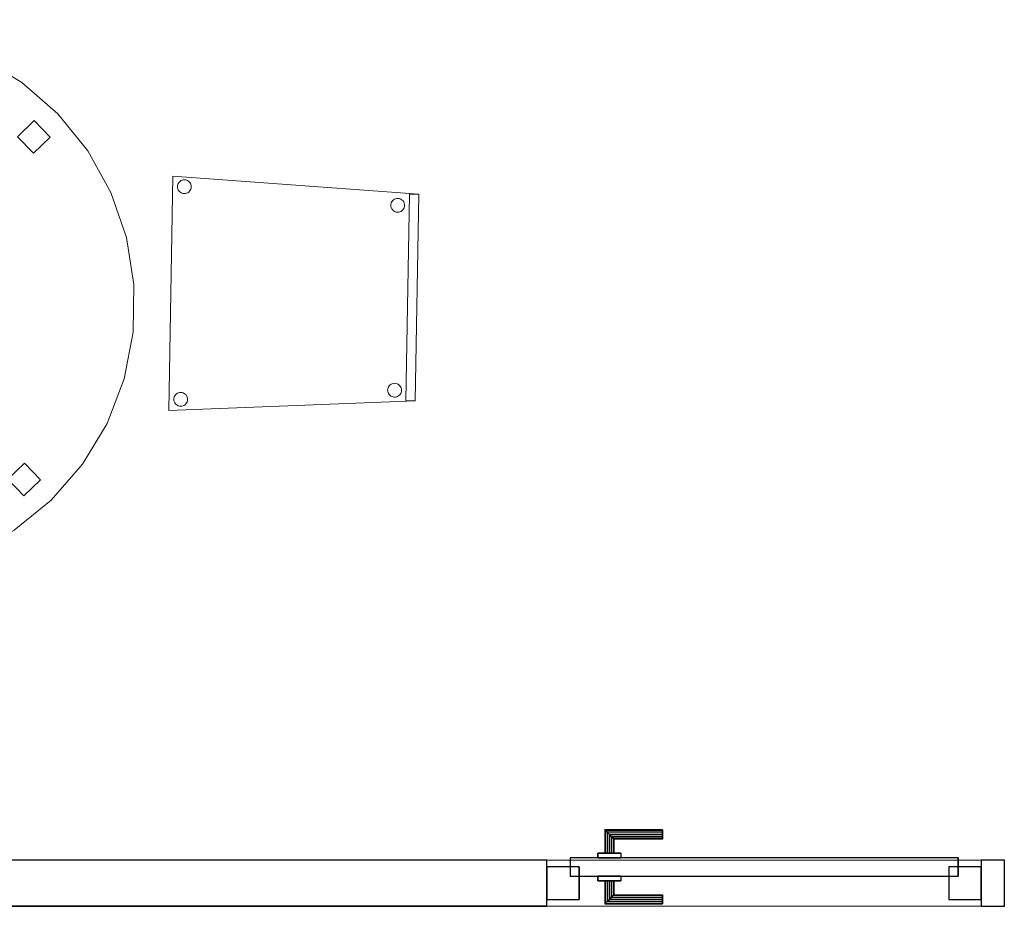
# Model space of a CAD drawing. Header units: metres. Extents: x 397.7 to 427.5, y 12.7 to 28.4.
# Tile 7 of 79: x 402.2 to 404.3, y 23.4 to 25.3. Entities that reach past the tile are written whole.
import ezdxf

# ---------------------------------------------------------------- set-up
doc = ezdxf.new("R2010")
doc.units = ezdxf.units.M
doc.layers.add('01_CARPINTERIA', color=5, linetype='Continuous', lineweight=25, true_color=0x0000ff)
for name, color, linetype, lineweight in [('02_MOBILIARIO', 7, 'Continuous', 18), ('A-DETL-____-MBND', 7, 'Continuous', 18), ('A-GENM-____-OTLN', 7, 'Continuous', 18), ('A-WALL-____-MCUT', 7, 'Continuous', 25), ('A-WALL-____-OTLN', 7, 'Continuous', 25)]:
    doc.layers.add(name, color=color, linetype=linetype, lineweight=lineweight)

# ---------------------------------------------------------------- blocks, each defined once
blk = doc.blocks.new('Family - LONDR55-XX_ZZ-ARQ-CAA-M3D-Londres55-152886-05_TEL_P2')
at = {"layer": 'A-DETL-____-MBND', "color": 253, "true_color": 0xaaaaaa}
for p, q in [((0.389, 1.1468), (0.4885, 1.1734)), ((0.4885, 1.1734), (0.389, 1.1468)), ((0.4885, 1.1734), (0.5912, 1.1824)), ((0.5912, 1.1824), (0.4885, 1.1734)), ((0.5912, 1.1824), (0.6939, 1.1734)), ((0.6939, 1.1734), (0.5912, 1.1824)), ((0.6939, 1.1734), (0.7934, 1.1468)), ((0.7934, 1.1468), (0.6939, 1.1734)), ((0.2956, 1.1032), (0.389, 1.1468)), ((0.389, 1.1468), (0.2956, 1.1032)), ((0.5771, 1.0844), (0.5771, 1.1344)), ((0.5771, 1.1344), (0.6271, 1.1344)), ((0.5771, 1.1344), (0.5771, 1.0844)), ((0.6271, 1.1344), (0.5771, 1.1344)), ((0.6271, 1.1344), (0.6271, 1.0844)), ((0.6271, 1.0844), (0.6271, 1.1344)), ((0.7934, 1.1468), (0.8868, 1.1032)), ((0.8868, 1.1032), (0.7934, 1.1468)), ((0.2112, 1.0441), (0.2956, 1.1032)), ((0.2956, 1.1032), (0.2112, 1.0441)), ((0.8868, 1.1032), (0.9712, 1.0441)), ((0.9712, 1.0441), (0.8868, 1.1032)), ((0.6271, 1.0844), (0.5771, 1.0844)), ((0.5771, 1.0844), (0.6271, 1.0844)), ((0.1383, 0.9712), (0.2112, 1.0441)), ((0.2112, 1.0441), (0.1383, 0.9712)), ((0.9712, 1.0441), (1.0441, 0.9712)), ((1.0441, 0.9712), (0.9712, 1.0441)), ((0.0792, 0.8868), (0.1383, 0.9712)), ((0.1383, 0.9712), (0.0792, 0.8868)), ((1.0441, 0.9712), (1.1032, 0.8868)), ((1.1032, 0.8868), (1.0441, 0.9712)), ((0.0357, 0.7934), (0.0792, 0.8868)), ((0.0792, 0.8868), (0.0357, 0.7934)), ((1.1032, 0.8868), (1.1468, 0.7934)), ((1.1468, 0.7934), (1.1032, 0.8868)), ((0.009, 0.6939), (0.0357, 0.7934)), ((0.0357, 0.7934), (0.009, 0.6939)), ((1.1468, 0.7934), (1.1734, 0.6939)), ((1.1734, 0.6939), (1.1468, 0.7934)), ((0, 0.5912), (0.009, 0.6939)), ((0.009, 0.6939), (0, 0.5912)), ((1.1734, 0.6939), (1.1824, 0.5912)), ((1.1824, 0.5912), (1.1734, 0.6939)), ((0.0475, 0.5662), (0.0475, 0.6162)), ((0.0475, 0.6162), (0.0975, 0.6162)), ((0.0475, 0.6162), (0.0475, 0.5662)), ((0.0975, 0.6162), (0.0475, 0.6162)), ((0.0975, 0.6162), (0.0975, 0.5662)), ((0.0975, 0.5662), (0.0975, 0.6162)), ((0.009, 0.4885), (0, 0.5912)), ((0, 0.5912), (0.009, 0.4885)), ((1.0845, 0.5456), (1.0845, 0.5956)), ((1.0845, 0.5956), (1.1345, 0.5956)), ((1.0845, 0.5956), (1.0845, 0.5456)), ((1.1345, 0.5956), (1.0845, 0.5956)), ((1.1345, 0.5956), (1.1345, 0.5456)), ((1.1345, 0.5456), (1.1345, 0.5956)), ((1.1824, 0.5912), (1.1734, 0.4885)), ((1.1734, 0.4885), (1.1824, 0.5912)), ((0.0975, 0.5662), (0.0475, 0.5662)), ((0.0475, 0.5662), (0.0975, 0.5662)), ((1.1345, 0.5456), (1.0845, 0.5456)), ((1.0845, 0.5456), (1.1345, 0.5456)), ((0.0357, 0.389), (0.009, 0.4885)), ((0.009, 0.4885), (0.0357, 0.389)), ((1.1734, 0.4885), (1.1468, 0.389)), ((1.1468, 0.389), (1.1734, 0.4885)), ((0.0792, 0.2956), (0.0357, 0.389)), ((0.0357, 0.389), (0.0792, 0.2956)), ((1.1468, 0.389), (1.1032, 0.2956)), ((1.1032, 0.2956), (1.1468, 0.389)), ((0.1383, 0.2112), (0.0792, 0.2956)), ((0.0792, 0.2956), (0.1383, 0.2112)), ((1.1032, 0.2956), (1.0441, 0.2112)), ((1.0441, 0.2112), (1.1032, 0.2956)), ((0.2112, 0.1383), (0.1383, 0.2112)), ((0.1383, 0.2112), (0.2112, 0.1383)), ((1.0441, 0.2112), (0.9712, 0.1383)), ((0.9712, 0.1383), (1.0441, 0.2112)), ((0.2956, 0.0792), (0.2112, 0.1383)), ((0.2112, 0.1383), (0.2956, 0.0792)), ((0.9712, 0.1383), (0.8868, 0.0792)), ((0.8868, 0.0792), (0.9712, 0.1383)), ((0.5771, 0.0476), (0.5771, 0.0976)), ((0.5771, 0.0976), (0.6271, 0.0976)), ((0.5771, 0.0976), (0.5771, 0.0476)), ((0.6271, 0.0976), (0.5771, 0.0976)), ((0.6271, 0.0976), (0.6271, 0.0476)), ((0.6271, 0.0476), (0.6271, 0.0976)), ((0.389, 0.0357), (0.2956, 0.0792)), ((0.2956, 0.0792), (0.389, 0.0357)), ((0.8868, 0.0792), (0.7934, 0.0357)), ((0.7934, 0.0357), (0.8868, 0.0792)), ((0.6271, 0.0476), (0.5771, 0.0476)), ((0.5771, 0.0476), (0.6271, 0.0476)), ((0.4885, 0.009), (0.389, 0.0357)), ((0.389, 0.0357), (0.4885, 0.009)), ((0.7934, 0.0357), (0.6939, 0.009)), ((0.6939, 0.009), (0.7934, 0.0357)), ((0.5912, 0), (0.4885, 0.009)), ((0.4885, 0.009), (0.5912, 0)), ((0.6939, 0.009), (0.5912, 0)), ((0.5912, 0), (0.6939, 0.009))]:
    blk.add_line(p, q, dxfattribs=at)
blk = doc.blocks.new('Family - Taula redona 1_2m-152887-05_TEL_P2')
blk.add_blockref('Family - LONDR55-XX_ZZ-ARQ-CAA-M3D-Londres55-152886-05_TEL_P2', (0, 0))
blk = doc.blocks.new('Family - Mampara P2-152911-05_TEL_P2')
at = {"layer": 'A-WALL-____-MCUT', "color": 253, "true_color": 0xaaaaaa}
for p, q in [((0.0198, 0.1), (0, 0)), ((3.0093, 0.1), (0.0198, 0.1)), ((3.0093, 0), (3.0093, 0.1)), ((3.9493, 0.1), (3.9493, 0)), ((3.9993, 0.1), (3.9493, 0.1)), ((3.9993, 0), (3.9993, 0.1)), ((0, 0), (3.0093, 0)), ((3.9493, 0), (3.9993, 0))]:
    blk.add_line(p, q, dxfattribs=at)
at = {"layer": 'A-WALL-____-OTLN', "color": 253, "true_color": 0xaaaaaa}
for p, q in [((0, 0), (0.0198, 0.1)), ((3.0093, 0.1), (0.0198, 0.1)), ((3.0093, 0), (3.0093, 0.1)), ((3.9493, 0.1), (3.9493, 0)), ((3.9993, 0.1), (3.9493, 0.1)), ((3.9993, 0), (3.9993, 0.1)), ((3.0093, 0), (0, 0)), ((3.9493, 0), (3.9993, 0))]:
    blk.add_line(p, q, dxfattribs=at)
at = {"layer": 'A-WALL-____-OTLN', "color": 253, "lineweight": 18, "true_color": 0xaaaaaa}
blk.add_line((0, 0), (3.9993, 0), dxfattribs=at)
blk = doc.blocks.new('Family - Vano puerta-152913-05_TEL_P2')
at = {"layer": 'A-GENM-____-OTLN', "color": 253, "true_color": 0xaaaaaa}
for p, q in [((404.287, 23.5195), (403.347, 23.5195)), ((403.347, 23.5195), (403.347, 23.4195)), ((403.347, 23.5195), (404.287, 23.5195)), ((403.347, 23.4195), (403.347, 23.5195)), ((404.287, 23.4195), (404.287, 23.5195)), ((404.287, 23.4195), (404.287, 23.5195)), ((403.347, 23.4195), (404.287, 23.4195)), ((404.287, 23.4195), (403.347, 23.4195))]:
    blk.add_line(p, q, dxfattribs=at)
blk = doc.blocks.new('Family - LONDR55-XX_ZZ-ARQ-CAA-M3D-Londres55-153031-05_TEL_P2')
at = {"layer": '01_CARPINTERIA', "color": 161, "true_color": 0xaaaaff}
for p, q in [((0.1263, 0.1487), (0.125, 0.15)), ((0.125, 0.15), (0.125, 0.1)), ((0.125, 0.15), (0.1263, 0.1487)), ((0.25, 0.15), (0.125, 0.15)), ((0.25, 0.1487), (0.25, 0.15)), ((0.25, 0.15), (0.25, 0.1487)), ((0.13, 0.145), (0.1263, 0.1487)), ((0.1263, 0.1487), (0.1263, 0.1)), ((0.1263, 0.1487), (0.1263, 0.1)), ((0.1263, 0.1487), (0.13, 0.145)), ((0.25, 0.1487), (0.1263, 0.1487)), ((0.25, 0.1487), (0.1263, 0.1487)), ((0.135, 0.14), (0.13, 0.145)), ((0.13, 0.145), (0.13, 0.1)), ((0.13, 0.145), (0.13, 0.1)), ((0.13, 0.145), (0.135, 0.14)), ((0.25, 0.145), (0.13, 0.145)), ((0.25, 0.145), (0.13, 0.145)), ((0.135, 0.1), (0.135, 0.14)), ((0.135, 0.14), (0.135, 0.1)), ((0.135, 0.14), (0.14, 0.135)), ((0.14, 0.135), (0.135, 0.14)), ((0.135, 0.14), (0.25, 0.14)), ((0.25, 0.14), (0.135, 0.14)), ((0.14, 0.135), (0.14, 0.1)), ((0.14, 0.135), (0.1437, 0.1313)), ((0.1437, 0.1313), (0.14, 0.135)), ((0.14, 0.135), (0.14, 0.1)), ((0.25, 0.135), (0.14, 0.135)), ((0.25, 0.135), (0.14, 0.135)), ((0.1437, 0.1313), (0.1437, 0.1)), ((0.1437, 0.1313), (0.145, 0.13)), ((0.145, 0.13), (0.1437, 0.1313)), ((0.1437, 0.1313), (0.1437, 0.1)), ((0.25, 0.1313), (0.1437, 0.1313)), ((0.25, 0.1313), (0.1437, 0.1313)), ((0.145, 0.13), (0.145, 0.1)), ((0.25, 0.13), (0.145, 0.13)), ((0.25, 0.145), (0.25, 0.1487)), ((0.25, 0.1487), (0.25, 0.145)), ((0.25, 0.145), (0.25, 0.14)), ((0.25, 0.14), (0.25, 0.145)), ((0.25, 0.14), (0.25, 0.135)), ((0.25, 0.135), (0.25, 0.14)), ((0.25, 0.135), (0.25, 0.1313)), ((0.25, 0.1313), (0.25, 0.135)), ((0.25, 0.1313), (0.25, 0.13)), ((0.25, 0.13), (0.25, 0.1313)), ((0.89, 0.09), (0.05, 0.09)), ((0.05, 0.09), (0.05, 0.05)), ((0.89, 0.09), (0.05, 0.09)), ((0.05, 0.09), (0.05, 0.05)), ((0.16, 0.1), (0.11, 0.1)), ((0.11, 0.1), (0.16, 0.1)), ((0.11, 0.1), (0.11, 0.09)), ((0.11, 0.09), (0.11, 0.1)), ((0.16, 0.09), (0.11, 0.09)), ((0.11, 0.09), (0.16, 0.09)), ((0.1263, 0.1), (0.125, 0.1)), ((0.125, 0.1), (0.1263, 0.1)), ((0.13, 0.1), (0.1263, 0.1)), ((0.1263, 0.1), (0.13, 0.1)), ((0.135, 0.1), (0.13, 0.1)), ((0.13, 0.1), (0.135, 0.1)), ((0.14, 0.1), (0.135, 0.1)), ((0.135, 0.1), (0.14, 0.1)), ((0.14, 0.1), (0.1437, 0.1)), ((0.1437, 0.1), (0.14, 0.1)), ((0.1437, 0.1), (0.145, 0.1)), ((0.145, 0.1), (0.1437, 0.1)), ((0.16, 0.1), (0.16, 0.09)), ((0.16, 0.1), (0.16, 0.09)), ((0.89, 0.05), (0.89, 0.09)), ((0.89, 0.09), (0.89, 0.05)), ((0.07, 0.07), (0, 0.07)), ((0, 0.07), (0, 0)), ((0.07, 0.07), (0, 0.07)), ((0, 0.07), (0, 0)), ((0.07, 0), (0.07, 0.07)), ((0.07, 0.07), (0.07, 0)), ((0.94, 0.07), (0.87, 0.07)), ((0.87, 0.07), (0.87, 0)), ((0.94, 0.07), (0.87, 0.07)), ((0.87, 0.07), (0.87, 0)), ((0.94, 0), (0.94, 0.07)), ((0.94, 0.07), (0.94, 0)), ((0.05, 0.05), (0.89, 0.05)), ((0.05, 0.05), (0.89, 0.05)), ((0.11, 0.05), (0.16, 0.05)), ((0.16, 0.05), (0.11, 0.05)), ((0.11, 0.05), (0.11, 0.04)), ((0.11, 0.04), (0.11, 0.05)), ((0.16, 0.05), (0.16, 0.04)), ((0.16, 0.05), (0.16, 0.04)), ((0.11, 0.04), (0.16, 0.04)), ((0.16, 0.04), (0.11, 0.04)), ((0.1263, 0.04), (0.125, 0.04)), ((0.125, 0.04), (0.1263, 0.04)), ((0.125, 0.04), (0.125, -0.01)), ((0.13, 0.04), (0.1263, 0.04)), ((0.1263, 0.04), (0.13, 0.04)), ((0.1263, 0.04), (0.1263, -0.0087)), ((0.1263, 0.04), (0.1263, -0.0087)), ((0.13, 0.04), (0.135, 0.04)), ((0.135, 0.04), (0.13, 0.04)), ((0.13, 0.04), (0.13, -0.005)), ((0.13, 0.04), (0.13, -0.005)), ((0.135, 0.04), (0.14, 0.04)), ((0.14, 0.04), (0.135, 0.04)), ((0.135, 0), (0.135, 0.04)), ((0.135, 0.04), (0.135, 0)), ((0.14, 0.04), (0.1437, 0.04)), ((0.1437, 0.04), (0.14, 0.04)), ((0.14, 0.04), (0.14, 0.005)), ((0.14, 0.04), (0.14, 0.005)), ((0.1437, 0.04), (0.145, 0.04)), ((0.145, 0.04), (0.1437, 0.04)), ((0.1437, 0.04), (0.1437, 0.0087)), ((0.1437, 0.04), (0.1437, 0.0087)), ((0.145, 0.04), (0.145, 0.01)), ((0, 0), (0.07, 0)), ((0, 0), (0.07, 0)), ((0.135, 0), (0.13, -0.005)), ((0.14, 0.005), (0.135, 0)), ((0.135, 0), (0.14, 0.005)), ((0.25, 0), (0.135, 0)), ((0.135, 0), (0.25, 0)), ((0.1437, 0.0087), (0.14, 0.005)), ((0.14, 0.005), (0.1437, 0.0087)), ((0.14, 0.005), (0.25, 0.005)), ((0.14, 0.005), (0.25, 0.005)), ((0.145, 0.01), (0.1437, 0.0087)), ((0.1437, 0.0087), (0.145, 0.01)), ((0.1437, 0.0087), (0.25, 0.0087)), ((0.1437, 0.0087), (0.25, 0.0087)), ((0.145, 0.01), (0.25, 0.01)), ((0.25, 0.0087), (0.25, 0.01)), ((0.25, 0.01), (0.25, 0.0087)), ((0.25, 0.005), (0.25, 0.0087)), ((0.25, 0.0087), (0.25, 0.005)), ((0.25, 0.005), (0.25, 0)), ((0.25, 0), (0.25, 0.005)), ((0.25, 0), (0.25, -0.005)), ((0.25, -0.005), (0.25, 0)), ((0.87, 0), (0.94, 0)), ((0.87, 0), (0.94, 0)), ((0.125, -0.01), (0.1263, -0.0087)), ((0.1263, -0.0087), (0.125, -0.01)), ((0.125, -0.01), (0.25, -0.01)), ((0.1263, -0.0087), (0.13, -0.005)), ((0.13, -0.005), (0.1263, -0.0087)), ((0.1263, -0.0087), (0.25, -0.0087)), ((0.1263, -0.0087), (0.25, -0.0087)), ((0.13, -0.005), (0.135, 0)), ((0.13, -0.005), (0.25, -0.005)), ((0.13, -0.005), (0.25, -0.005)), ((0.25, -0.005), (0.25, -0.0087)), ((0.25, -0.0087), (0.25, -0.005)), ((0.25, -0.0087), (0.25, -0.01)), ((0.25, -0.01), (0.25, -0.0087))]:
    blk.add_line(p, q, dxfattribs=at)
blk = doc.blocks.new('Family - Porta P2-153032-05_TEL_P2')
blk.add_blockref('Family - LONDR55-XX_ZZ-ARQ-CAA-M3D-Londres55-153031-05_TEL_P2', (0, 0))
blk = doc.blocks.new('Family - Cadira confident_P2-153040-05_TEL_P2')
at = {"layer": 'A-DETL-____-MBND', "color": 253, "true_color": 0xaaaaaa}
for p, q in [((0, 0), (0.0087, 0.5064)), ((0.0087, 0.5064), (0, 0)), ((0.0087, 0.5064), (0.5407, 0.4673)), ((0.5407, 0.4673), (0.0087, 0.5064)), ((0.0194, 0.4891), (0.0206, 0.4914)), ((0.0206, 0.4914), (0.0194, 0.4891)), ((0.0206, 0.4914), (0.0221, 0.4935)), ((0.0221, 0.4935), (0.0206, 0.4914)), ((0.0221, 0.4935), (0.024, 0.4953)), ((0.024, 0.4953), (0.0221, 0.4935)), ((0.024, 0.4953), (0.0261, 0.4968)), ((0.0261, 0.4968), (0.024, 0.4953)), ((0.0261, 0.4968), (0.0285, 0.4978)), ((0.0285, 0.4978), (0.0261, 0.4968)), ((0.0285, 0.4978), (0.031, 0.4985)), ((0.031, 0.4985), (0.0285, 0.4978)), ((0.031, 0.4985), (0.0336, 0.4987)), ((0.0336, 0.4987), (0.031, 0.4985)), ((0.0336, 0.4987), (0.0362, 0.4984)), ((0.0362, 0.4984), (0.0336, 0.4987)), ((0.0362, 0.4984), (0.0387, 0.4977)), ((0.0387, 0.4977), (0.0362, 0.4984)), ((0.0387, 0.4977), (0.0411, 0.4965)), ((0.0411, 0.4965), (0.0387, 0.4977)), ((0.0411, 0.4965), (0.0432, 0.495)), ((0.0432, 0.495), (0.0411, 0.4965)), ((0.0432, 0.495), (0.045, 0.4931)), ((0.045, 0.4931), (0.0432, 0.495)), ((0.045, 0.4931), (0.0464, 0.491)), ((0.0464, 0.491), (0.045, 0.4931)), ((0.0464, 0.491), (0.0475, 0.4886)), ((0.0475, 0.4886), (0.0464, 0.491)), ((0.0184, 0.484), (0.0187, 0.4866)), ((0.0187, 0.4866), (0.0184, 0.484)), ((0.0186, 0.4814), (0.0184, 0.484)), ((0.0184, 0.484), (0.0186, 0.4814)), ((0.0193, 0.4789), (0.0186, 0.4814)), ((0.0186, 0.4814), (0.0193, 0.4789)), ((0.0187, 0.4866), (0.0194, 0.4891)), ((0.0194, 0.4891), (0.0187, 0.4866)), ((0.0203, 0.4765), (0.0193, 0.4789)), ((0.0193, 0.4789), (0.0203, 0.4765)), ((0.0218, 0.4743), (0.0203, 0.4765)), ((0.0203, 0.4765), (0.0218, 0.4743)), ((0.0236, 0.4724), (0.0218, 0.4743)), ((0.0218, 0.4743), (0.0236, 0.4724)), ((0.0257, 0.4709), (0.0236, 0.4724)), ((0.0236, 0.4724), (0.0257, 0.4709)), ((0.028, 0.4698), (0.0257, 0.4709)), ((0.0257, 0.4709), (0.028, 0.4698)), ((0.0305, 0.4691), (0.028, 0.4698)), ((0.028, 0.4698), (0.0305, 0.4691)), ((0.0331, 0.4688), (0.0305, 0.4691)), ((0.0305, 0.4691), (0.0331, 0.4688)), ((0.0357, 0.469), (0.0331, 0.4688)), ((0.0331, 0.4688), (0.0357, 0.469)), ((0.0382, 0.4696), (0.0357, 0.469)), ((0.0357, 0.469), (0.0382, 0.4696)), ((0.0406, 0.4707), (0.0382, 0.4696)), ((0.0382, 0.4696), (0.0406, 0.4707)), ((0.0428, 0.4721), (0.0406, 0.4707)), ((0.0406, 0.4707), (0.0428, 0.4721)), ((0.0447, 0.4739), (0.0428, 0.4721)), ((0.0428, 0.4721), (0.0447, 0.4739)), ((0.0462, 0.476), (0.0447, 0.4739)), ((0.0447, 0.4739), (0.0462, 0.476)), ((0.0473, 0.4784), (0.0462, 0.476)), ((0.0462, 0.476), (0.0473, 0.4784)), ((0.048, 0.4809), (0.0473, 0.4784)), ((0.0473, 0.4784), (0.048, 0.4809)), ((0.0475, 0.4886), (0.0481, 0.4861)), ((0.0481, 0.4861), (0.0475, 0.4886)), ((0.0483, 0.4835), (0.048, 0.4809)), ((0.048, 0.4809), (0.0483, 0.4835)), ((0.0481, 0.4861), (0.0483, 0.4835)), ((0.0483, 0.4835), (0.0481, 0.4861)), ((0.4805, 0.4463), (0.4812, 0.4488)), ((0.4812, 0.4488), (0.4805, 0.4463)), ((0.4812, 0.4488), (0.4824, 0.4512)), ((0.4824, 0.4512), (0.4812, 0.4488)), ((0.4824, 0.4512), (0.4839, 0.4533)), ((0.4839, 0.4533), (0.4824, 0.4512)), ((0.4839, 0.4533), (0.4858, 0.4551)), ((0.4858, 0.4551), (0.4839, 0.4533)), ((0.4858, 0.4551), (0.4879, 0.4565)), ((0.4879, 0.4565), (0.4858, 0.4551)), ((0.4879, 0.4565), (0.4903, 0.4576)), ((0.4903, 0.4576), (0.4879, 0.4565)), ((0.4903, 0.4576), (0.4928, 0.4582)), ((0.4928, 0.4582), (0.4903, 0.4576)), ((0.4928, 0.4582), (0.4954, 0.4584)), ((0.4954, 0.4584), (0.4928, 0.4582)), ((0.4954, 0.4584), (0.498, 0.4581)), ((0.498, 0.4581), (0.4954, 0.4584)), ((0.498, 0.4581), (0.5005, 0.4574)), ((0.5005, 0.4574), (0.498, 0.4581)), ((0.5005, 0.4574), (0.5028, 0.4563)), ((0.5028, 0.4563), (0.5005, 0.4574)), ((0.5028, 0.4563), (0.505, 0.4547)), ((0.505, 0.4547), (0.5028, 0.4563)), ((0.505, 0.4547), (0.5068, 0.4529)), ((0.5068, 0.4529), (0.505, 0.4547)), ((0.5068, 0.4529), (0.5082, 0.4507)), ((0.5082, 0.4507), (0.5068, 0.4529)), ((0.5082, 0.4507), (0.5093, 0.4483)), ((0.5093, 0.4483), (0.5082, 0.4507)), ((0.5093, 0.4483), (0.5099, 0.4458)), ((0.5099, 0.4458), (0.5093, 0.4483)), ((0.513, 0.0212), (0.5207, 0.4677)), ((0.5207, 0.4677), (0.513, 0.0212)), ((0.5207, 0.4677), (0.5407, 0.4673)), ((0.5407, 0.4673), (0.5207, 0.4677)), ((0.5407, 0.4673), (0.533, 0.0209)), ((0.533, 0.0209), (0.5407, 0.4673)), ((0.5407, 0.4673), (0.533, 0.0209)), ((0.533, 0.0209), (0.5407, 0.4673)), ((0.4802, 0.4437), (0.4805, 0.4463)), ((0.4805, 0.4463), (0.4802, 0.4437)), ((0.4804, 0.4411), (0.4802, 0.4437)), ((0.4802, 0.4437), (0.4804, 0.4411)), ((0.481, 0.4386), (0.4804, 0.4411)), ((0.4804, 0.4411), (0.481, 0.4386)), ((0.4821, 0.4362), (0.481, 0.4386)), ((0.481, 0.4386), (0.4821, 0.4362)), ((0.4836, 0.4341), (0.4821, 0.4362)), ((0.4821, 0.4362), (0.4836, 0.4341)), ((0.4854, 0.4322), (0.4836, 0.4341)), ((0.4836, 0.4341), (0.4854, 0.4322)), ((0.4875, 0.4307), (0.4854, 0.4322)), ((0.4854, 0.4322), (0.4875, 0.4307)), ((0.4898, 0.4295), (0.4875, 0.4307)), ((0.4875, 0.4307), (0.4898, 0.4295)), ((0.4923, 0.4288), (0.4898, 0.4295)), ((0.4898, 0.4295), (0.4923, 0.4288)), ((0.4949, 0.4285), (0.4923, 0.4288)), ((0.4923, 0.4288), (0.4949, 0.4285)), ((0.4975, 0.4287), (0.4949, 0.4285)), ((0.4949, 0.4285), (0.4975, 0.4287)), ((0.5, 0.4293), (0.4975, 0.4287)), ((0.4975, 0.4287), (0.5, 0.4293)), ((0.5024, 0.4304), (0.5, 0.4293)), ((0.5, 0.4293), (0.5024, 0.4304)), ((0.5046, 0.4319), (0.5024, 0.4304)), ((0.5024, 0.4304), (0.5046, 0.4319)), ((0.5064, 0.4337), (0.5046, 0.4319)), ((0.5046, 0.4319), (0.5064, 0.4337)), ((0.508, 0.4358), (0.5064, 0.4337)), ((0.5064, 0.4337), (0.508, 0.4358)), ((0.5091, 0.4381), (0.508, 0.4358)), ((0.508, 0.4358), (0.5091, 0.4381)), ((0.5098, 0.4406), (0.5091, 0.4381)), ((0.5091, 0.4381), (0.5098, 0.4406)), ((0.5101, 0.4432), (0.5098, 0.4406)), ((0.5098, 0.4406), (0.5101, 0.4432)), ((0.5099, 0.4458), (0.5101, 0.4432)), ((0.5101, 0.4432), (0.5099, 0.4458)), ((0.4734, 0.0438), (0.4737, 0.0464)), ((0.4737, 0.0464), (0.4734, 0.0438)), ((0.4736, 0.0412), (0.4734, 0.0438)), ((0.4734, 0.0438), (0.4736, 0.0412)), ((0.4737, 0.0464), (0.4744, 0.0489)), ((0.4744, 0.0489), (0.4737, 0.0464)), ((0.4744, 0.0489), (0.4755, 0.0512)), ((0.4755, 0.0512), (0.4744, 0.0489)), ((0.4755, 0.0512), (0.477, 0.0533)), ((0.477, 0.0533), (0.4755, 0.0512)), ((0.477, 0.0533), (0.4789, 0.0551)), ((0.4789, 0.0551), (0.477, 0.0533)), ((0.4789, 0.0551), (0.4811, 0.0566)), ((0.4811, 0.0566), (0.4789, 0.0551)), ((0.4811, 0.0566), (0.4835, 0.0576)), ((0.4835, 0.0576), (0.4811, 0.0566)), ((0.4835, 0.0576), (0.486, 0.0583)), ((0.486, 0.0583), (0.4835, 0.0576)), ((0.486, 0.0583), (0.4886, 0.0585)), ((0.4886, 0.0585), (0.486, 0.0583)), ((0.4886, 0.0585), (0.4912, 0.0582)), ((0.4912, 0.0582), (0.4886, 0.0585)), ((0.4912, 0.0582), (0.4937, 0.0575)), ((0.4937, 0.0575), (0.4912, 0.0582)), ((0.4937, 0.0575), (0.496, 0.0563)), ((0.496, 0.0563), (0.4937, 0.0575)), ((0.496, 0.0563), (0.4981, 0.0548)), ((0.4981, 0.0548), (0.496, 0.0563)), ((0.4981, 0.0548), (0.4999, 0.0529)), ((0.4999, 0.0529), (0.4981, 0.0548)), ((0.4999, 0.0529), (0.5014, 0.0508)), ((0.5014, 0.0508), (0.4999, 0.0529)), ((0.5014, 0.0508), (0.5024, 0.0484)), ((0.5024, 0.0484), (0.5014, 0.0508)), ((0.5024, 0.0484), (0.5031, 0.0459)), ((0.5031, 0.0459), (0.5024, 0.0484)), ((0.5033, 0.0433), (0.503, 0.0407)), ((0.503, 0.0407), (0.5033, 0.0433)), ((0.5031, 0.0459), (0.5033, 0.0433)), ((0.5033, 0.0433), (0.5031, 0.0459)), ((0.0106, 0.024), (0.0108, 0.0266)), ((0.0108, 0.0266), (0.0106, 0.024)), ((0.0108, 0.0215), (0.0106, 0.024)), ((0.0106, 0.024), (0.0108, 0.0215)), ((0.0108, 0.0266), (0.0116, 0.0291)), ((0.0116, 0.0291), (0.0108, 0.0266)), ((0.0114, 0.0189), (0.0108, 0.0215)), ((0.0108, 0.0215), (0.0114, 0.0189)), ((0.0116, 0.0291), (0.0127, 0.0315)), ((0.0127, 0.0315), (0.0116, 0.0291)), ((0.0127, 0.0315), (0.0142, 0.0336)), ((0.0142, 0.0336), (0.0127, 0.0315)), ((0.0142, 0.0336), (0.0161, 0.0354)), ((0.0161, 0.0354), (0.0142, 0.0336)), ((0.0161, 0.0354), (0.0183, 0.0369)), ((0.0183, 0.0369), (0.0161, 0.0354)), ((0.0183, 0.0369), (0.0206, 0.0379)), ((0.0206, 0.0379), (0.0183, 0.0369)), ((0.0206, 0.0379), (0.0232, 0.0385)), ((0.0232, 0.0385), (0.0206, 0.0379)), ((0.0232, 0.0385), (0.0258, 0.0387)), ((0.0258, 0.0387), (0.0232, 0.0385)), ((0.0258, 0.0387), (0.0284, 0.0385)), ((0.0284, 0.0385), (0.0258, 0.0387)), ((0.0284, 0.0385), (0.0309, 0.0377)), ((0.0309, 0.0377), (0.0284, 0.0385)), ((0.0309, 0.0377), (0.0332, 0.0366)), ((0.0332, 0.0366), (0.0309, 0.0377)), ((0.0332, 0.0366), (0.0353, 0.0351)), ((0.0353, 0.0351), (0.0332, 0.0366)), ((0.0353, 0.0351), (0.0371, 0.0332)), ((0.0371, 0.0332), (0.0353, 0.0351)), ((0.0371, 0.0332), (0.0386, 0.031)), ((0.0386, 0.031), (0.0371, 0.0332)), ((0.0386, 0.031), (0.0396, 0.0287)), ((0.0396, 0.0287), (0.0386, 0.031)), ((0.0396, 0.0287), (0.0403, 0.0261)), ((0.0403, 0.0261), (0.0396, 0.0287)), ((0.0404, 0.0235), (0.0402, 0.0209)), ((0.0402, 0.0209), (0.0404, 0.0235)), ((0.0403, 0.0261), (0.0404, 0.0235)), ((0.0404, 0.0235), (0.0403, 0.0261)), ((0.4742, 0.0387), (0.4736, 0.0412)), ((0.4736, 0.0412), (0.4742, 0.0387)), ((0.4753, 0.0363), (0.4742, 0.0387)), ((0.4742, 0.0387), (0.4753, 0.0363)), ((0.4767, 0.0341), (0.4753, 0.0363)), ((0.4753, 0.0363), (0.4767, 0.0341)), ((0.4785, 0.0322), (0.4767, 0.0341)), ((0.4767, 0.0341), (0.4785, 0.0322)), ((0.4806, 0.0307), (0.4785, 0.0322)), ((0.4785, 0.0322), (0.4806, 0.0307)), ((0.483, 0.0296), (0.4806, 0.0307)), ((0.4806, 0.0307), (0.483, 0.0296)), ((0.4855, 0.0289), (0.483, 0.0296)), ((0.483, 0.0296), (0.4855, 0.0289)), ((0.4881, 0.0286), (0.4855, 0.0289)), ((0.4855, 0.0289), (0.4881, 0.0286)), ((0.4907, 0.0288), (0.4881, 0.0286)), ((0.4881, 0.0286), (0.4907, 0.0288)), ((0.4932, 0.0294), (0.4907, 0.0288)), ((0.4907, 0.0288), (0.4932, 0.0294)), ((0.4956, 0.0305), (0.4932, 0.0294)), ((0.4932, 0.0294), (0.4956, 0.0305)), ((0.4977, 0.0319), (0.4956, 0.0305)), ((0.4956, 0.0305), (0.4977, 0.0319)), ((0.4996, 0.0337), (0.4977, 0.0319)), ((0.4977, 0.0319), (0.4996, 0.0337)), ((0.5011, 0.0358), (0.4996, 0.0337)), ((0.4996, 0.0337), (0.5011, 0.0358)), ((0.5023, 0.0382), (0.5011, 0.0358)), ((0.5011, 0.0358), (0.5023, 0.0382)), ((0.503, 0.0407), (0.5023, 0.0382)), ((0.5023, 0.0382), (0.503, 0.0407)), ((0.533, 0.0209), (0, 0)), ((0, 0), (0.533, 0.0209)), ((0.0124, 0.0165), (0.0114, 0.0189)), ((0.0114, 0.0189), (0.0124, 0.0165)), ((0.0139, 0.0144), (0.0124, 0.0165)), ((0.0124, 0.0165), (0.0139, 0.0144)), ((0.0157, 0.0125), (0.0139, 0.0144)), ((0.0139, 0.0144), (0.0157, 0.0125)), ((0.0178, 0.011), (0.0157, 0.0125)), ((0.0157, 0.0125), (0.0178, 0.011)), ((0.0202, 0.0098), (0.0178, 0.011)), ((0.0178, 0.011), (0.0202, 0.0098)), ((0.0227, 0.0091), (0.0202, 0.0098)), ((0.0202, 0.0098), (0.0227, 0.0091)), ((0.0253, 0.0089), (0.0227, 0.0091)), ((0.0227, 0.0091), (0.0253, 0.0089)), ((0.0278, 0.009), (0.0253, 0.0089)), ((0.0253, 0.0089), (0.0278, 0.009)), ((0.0304, 0.0097), (0.0278, 0.009)), ((0.0278, 0.009), (0.0304, 0.0097)), ((0.0328, 0.0107), (0.0304, 0.0097)), ((0.0304, 0.0097), (0.0328, 0.0107)), ((0.0349, 0.0122), (0.0328, 0.0107)), ((0.0328, 0.0107), (0.0349, 0.0122)), ((0.0368, 0.014), (0.0349, 0.0122)), ((0.0349, 0.0122), (0.0368, 0.014)), ((0.0383, 0.0161), (0.0368, 0.014)), ((0.0368, 0.014), (0.0383, 0.0161)), ((0.0395, 0.0184), (0.0383, 0.0161)), ((0.0383, 0.0161), (0.0395, 0.0184)), ((0.0402, 0.0209), (0.0395, 0.0184)), ((0.0395, 0.0184), (0.0402, 0.0209)), ((0.533, 0.0209), (0.513, 0.0212)), ((0.513, 0.0212), (0.533, 0.0209))]:
    blk.add_line(p, q, dxfattribs=at)
blk = doc.blocks.new('LONDR55-XX_ZZ-ARQ-CAA-M3D-Londres55_ifc-1-05_TEL_P2')
at = {"layer": '01_CARPINTERIA', "color": 253, "lineweight": 18, "true_color": 0xaaaaaa}
blk.add_blockref('Family - Porta P2-153032-05_TEL_P2', (403.347, 23.4345), dxfattribs=at)
at = {"layer": '02_MOBILIARIO', "color": 253, "lineweight": 18, "true_color": 0xaaaaaa}
blk.add_blockref('Family - Cadira confident_P2-153040-05_TEL_P2', (402.5288, 24.4922), dxfattribs=at)
at = {"layer": 'A-GENM-____-OTLN', "color": 253, "lineweight": 18, "true_color": 0xaaaaaa, "rotation": 224.0202716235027}
blk.add_blockref('Family - Taula redona 1_2m-152887-05_TEL_P2', (401.8777, 25.559), dxfattribs=at)
at = {"layer": 'A-GENM-____-OTLN', "color": 253, "lineweight": 18, "true_color": 0xaaaaaa}
blk.add_blockref('Family - Vano puerta-152913-05_TEL_P2', (0, 0), dxfattribs=at)
at = {"layer": 'A-WALL-____-OTLN', "color": 253, "lineweight": 18, "true_color": 0xaaaaaa}
blk.add_blockref('Family - Mampara P2-152911-05_TEL_P2', (400.3377, 23.4195), dxfattribs=at)

msp = doc.modelspace()

# ---------------------------------------------------------------- block references
at = {"lineweight": 5}
msp.add_blockref('LONDR55-XX_ZZ-ARQ-CAA-M3D-Londres55_ifc-1-05_TEL_P2', (0, 0), dxfattribs=at)

doc.saveas('drawing.dxf')
